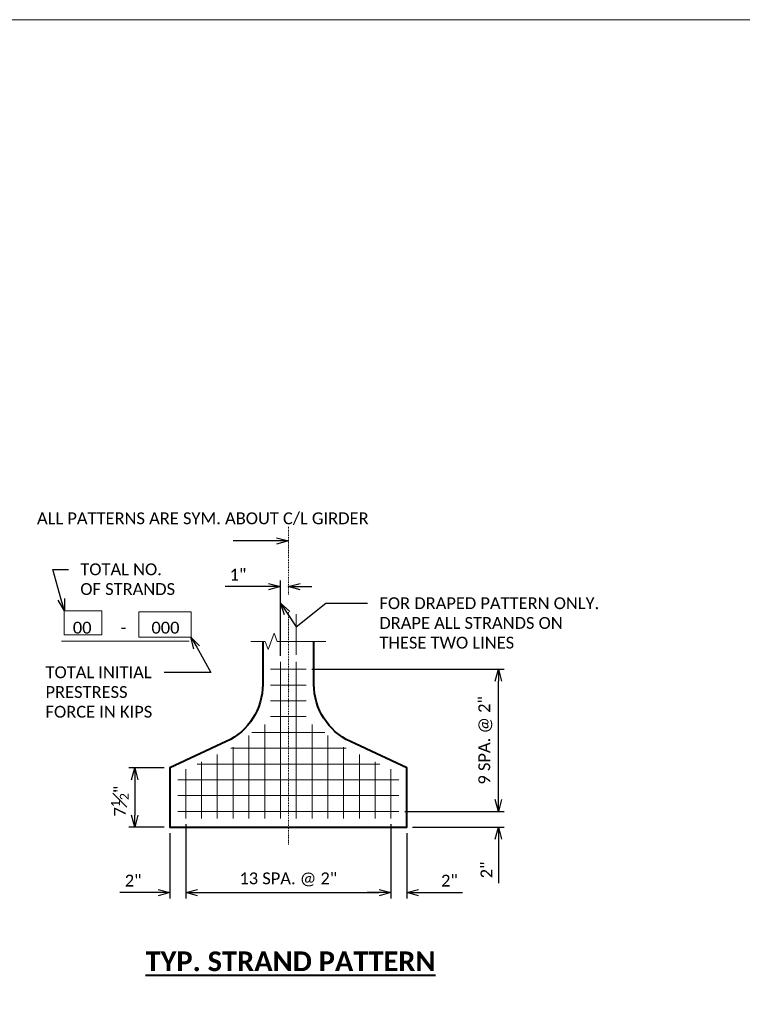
# Model space of a CAD drawing. Extents: x -388 to 987, y 70 to 322.
# Tile 15 of 16: x 424 to 516, y 197 to 322. Entities that reach past the tile are written whole.
import ezdxf
from ezdxf import colors
from ezdxf.entities.mleader import LeaderData, LeaderLine
from ezdxf.enums import TextEntityAlignment as Align
from ezdxf.math import Vec2, Vec3

# ---------------------------------------------------------------- set-up
doc = ezdxf.new("R2010")
doc.units = 0
doc.header["$MEASUREMENT"] = 0
doc.linetypes.add('Wisdot4', pattern=[0.28125, 0.125, -0.0625, 0.03125, -0.0625])
for name, color, linetype, lineweight in [('B_ANNO_BREAK', 7, 'Continuous', 18), ('B_ANNO_DIM', 7, 'Continuous', 18), ('B_ANNO_TEXT', 7, 'Continuous', 18), ('B_ANNO_TEXT_TITLE', 7, 'Continuous', 40), ('B_CNTR_GIRD', 2, 'Wisdot4', 18), ('B_CONC_GIRD', 50, 'Continuous', 40), ('B_DETAIL', 7, 'Continuous', 18)]:
    doc.layers.add(name, color=color, linetype=linetype, lineweight=lineweight)
doc.layers.add('B_ANNO_NOPLOT', color=47, linetype='Continuous', lineweight=18, plot=False)
doc.styles.add('Annotative', font='calibri.ttf', dxfattribs={"height": 0.0625})
doc.styles.get("Standard").update_dxf_attribs({"font": 'calibri.ttf'})
doc.styles.add('Title', font='calibrib.ttf', dxfattribs={"height": 0.125})
doc.dimstyles.new('Annotative', dxfattribs={"dimscale": 0, "dimtxt": 0.0625, "dimasz": 0.0625, "dimexe": 0.03125, "dimexo": 0.03125, "dimgap": 0.03125, "dimtad": 1, "dimdec": 3, "dimzin": 3, "dimdsep": 46, "dimlunit": 4, "dimtxsty": 'Standard', "dimblk": 'OPEN30', "dimcen": 0.03125, "dimaunit": 1, "dimadec": 0, "dimazin": 3, "dimtfac": 0.75, "dimtdec": 3, "dimtofl": 0, "dimtmove": 0, "dimatfit": 3, "dimldrblk": 'OPEN30', "dimfxl": 1, "dimtfill": 1, "dimfrac": 1, "dimtolj": 1, "dimtzin": 0, "dimarcsym": 0})

# ---------------------------------------------------------------- blocks, each defined once
blk = doc.blocks.new('_Open30')
at = {"color": 0, "linetype": 'ByBlock', "lineweight": -2}
for p, q in [((-1, 0.268), (0, 0)), ((0, 0), (-1, -0.268)), ((0, 0), (-1, 0))]:
    blk.add_line(p, q, dxfattribs=at)
blk = doc.blocks.new('*D63')
at = {"layer": 'B_ANNO_DIM', "color": 0, "lineweight": -2, "transparency": 16777216}
for p, q in [((188.54, 171.4), (188.54, 180.93)), ((187.04, 180.18), (181.53, 180.18)), ((191.04, 180.18), (192.54, 180.18))]:
    blk.add_line(p, q, dxfattribs=at)
at = {"layer": 'Defpoints', "color": 0, "transparency": 16777216}
for p in [(189.54, 180.18), (189.54, 180.18), (188.54, 170.65)]:
    blk.add_point(p, dxfattribs=at)
at = {"layer": 'B_ANNO_DIM', "color": 0, "lineweight": -2, "transparency": 16777216, "xscale": 1.5, "yscale": 1.5, "zscale": 1.5}
blk.add_blockref('_Open30', (188.54, 180.18), dxfattribs=at)
at = {"layer": 'B_ANNO_DIM', "color": 0, "lineweight": -2, "transparency": 16777216, "xscale": 1.5, "yscale": 1.5, "zscale": 1.5, "rotation": 180}
blk.add_blockref('_Open30', (189.54, 180.18), dxfattribs=at)
at = {"layer": 'B_ANNO_DIM', "color": 0, "transparency": 16777216, "insert": (183.16, 181.68), "char_height": 1.5, "attachment_point": 5, "bg_fill": 3, "box_fill_scale": 1.25, "bg_fill_color": 256, "bg_fill_true_color": 13158600, "bg_fill_transparency": 0}
blk.add_mtext('\\A1;1"', dxfattribs=at)
blk = doc.blocks.new('*D62')
at = {"layer": 'B_ANNO_DIM', "color": 0, "lineweight": -2, "transparency": 16777216}
for p, q in [((173.79, 157.19), (169.34, 157.19)), ((170.09, 155.69), (170.09, 151.19)), ((173.79, 149.69), (169.34, 149.69))]:
    blk.add_line(p, q, dxfattribs=at)
at = {"layer": 'Defpoints', "color": 0, "transparency": 16777216}
for p in [(174.54, 157.19), (174.54, 149.69)]:
    blk.add_point(p, dxfattribs=at)
at = {"layer": 'B_ANNO_DIM', "color": 0, "lineweight": -2, "transparency": 16777216, "xscale": 1.5, "yscale": 1.5, "zscale": 1.5}
for p, rotation in [((170.09, 157.19), 90), ((170.09, 149.69), 270)]:
    blk.add_blockref('_Open30', p, dxfattribs=dict(at, rotation=rotation))
at = {"layer": 'B_ANNO_DIM', "color": 0, "transparency": 16777216, "insert": (168.2, 152.99), "char_height": 1.5, "attachment_point": 5, "rotation": 90, "bg_fill": 3, "box_fill_scale": 1.25, "bg_fill_color": 256, "bg_fill_true_color": 13158600, "bg_fill_transparency": 0}
blk.add_mtext('\\A1;7{\\H0.75x;\\S1#2;}"', dxfattribs=at)
at = {"layer": 'Defpoints', "color": 0, "transparency": 16777216}
blk.add_point((170.09, 149.69), dxfattribs=at)
blk = doc.blocks.new('*D61')
at = {"layer": 'B_ANNO_DIM', "color": 0, "lineweight": -2, "transparency": 16777216}
for p, q in [((176.54, 150.05), (176.54, 140.66)), ((174.54, 148.94), (174.54, 140.66)), ((173.04, 141.41), (168.21, 141.41)), ((178.04, 141.41), (179.54, 141.41))]:
    blk.add_line(p, q, dxfattribs=at)
at = {"layer": 'Defpoints', "color": 0, "transparency": 16777216}
for p in [(176.54, 150.8), (174.54, 149.69), (174.54, 141.41)]:
    blk.add_point(p, dxfattribs=at)
at = {"layer": 'B_ANNO_DIM', "color": 0, "lineweight": -2, "transparency": 16777216, "xscale": 1.5, "yscale": 1.5, "zscale": 1.5}
blk.add_blockref('_Open30', (174.54, 141.41), dxfattribs=at)
at = {"layer": 'B_ANNO_DIM', "color": 0, "lineweight": -2, "transparency": 16777216, "xscale": 1.5, "yscale": 1.5, "zscale": 1.5, "rotation": 180}
blk.add_blockref('_Open30', (176.54, 141.41), dxfattribs=at)
at = {"layer": 'B_ANNO_DIM', "color": 0, "transparency": 16777216, "insert": (169.88, 142.92), "char_height": 1.5, "attachment_point": 5, "bg_fill": 3, "box_fill_scale": 1.25, "bg_fill_color": 256, "bg_fill_true_color": 13158600, "bg_fill_transparency": 0}
blk.add_mtext('\\A1;2"', dxfattribs=at)
blk = doc.blocks.new('*D60')
at = {"layer": 'B_ANNO_DIM', "color": 0, "lineweight": -2, "transparency": 16777216}
for p, q in [((176.54, 150.05), (176.54, 140.66)), ((202.54, 150.05), (202.54, 140.66)), ((178.04, 141.41), (201.04, 141.41))]:
    blk.add_line(p, q, dxfattribs=at)
at = {"layer": 'Defpoints', "color": 0, "transparency": 16777216}
for p in [(176.54, 150.8), (202.54, 150.8), (202.54, 141.41)]:
    blk.add_point(p, dxfattribs=at)
at = {"layer": 'B_ANNO_DIM', "color": 0, "lineweight": -2, "transparency": 16777216, "xscale": 1.5, "yscale": 1.5, "zscale": 1.5, "rotation": 180}
blk.add_blockref('_Open30', (176.54, 141.41), dxfattribs=at)
at = {"layer": 'B_ANNO_DIM', "color": 0, "lineweight": -2, "transparency": 16777216, "xscale": 1.5, "yscale": 1.5, "zscale": 1.5}
blk.add_blockref('_Open30', (202.54, 141.41), dxfattribs=at)
at = {"layer": 'B_ANNO_DIM', "color": 0, "transparency": 16777216, "insert": (189.54, 143.07), "char_height": 1.5, "attachment_point": 5, "bg_fill": 3, "box_fill_scale": 1.25, "bg_fill_color": 256, "bg_fill_true_color": 13158600, "bg_fill_transparency": 0}
blk.add_mtext('\\A1;13 SPA. @ 2"', dxfattribs=at)
blk = doc.blocks.new('*D59')
at = {"layer": 'B_ANNO_DIM', "color": 0, "lineweight": -2, "transparency": 16777216}
for p, q in [((202.54, 150.05), (202.54, 140.66)), ((204.54, 148.94), (204.54, 140.66)), ((201.04, 141.41), (199.54, 141.41)), ((206.04, 141.41), (211.63, 141.41))]:
    blk.add_line(p, q, dxfattribs=at)
at = {"layer": 'Defpoints', "color": 0, "transparency": 16777216}
for p in [(202.54, 150.8), (204.54, 149.69), (202.54, 141.41)]:
    blk.add_point(p, dxfattribs=at)
at = {"layer": 'B_ANNO_DIM', "color": 0, "lineweight": -2, "transparency": 16777216, "xscale": 1.5, "yscale": 1.5, "zscale": 1.5}
blk.add_blockref('_Open30', (202.54, 141.41), dxfattribs=at)
at = {"layer": 'B_ANNO_DIM', "color": 0, "lineweight": -2, "transparency": 16777216, "xscale": 1.5, "yscale": 1.5, "zscale": 1.5, "rotation": 180}
blk.add_blockref('_Open30', (204.54, 141.41), dxfattribs=at)
at = {"layer": 'B_ANNO_DIM', "color": 0, "transparency": 16777216, "insert": (209.96, 142.92), "char_height": 1.5, "attachment_point": 5, "bg_fill": 3, "box_fill_scale": 1.25, "bg_fill_color": 256, "bg_fill_true_color": 13158600, "bg_fill_transparency": 0}
blk.add_mtext('\\A1;2"', dxfattribs=at)
blk = doc.blocks.new('*D58')
at = {"layer": 'B_ANNO_DIM', "color": 0, "lineweight": -2, "transparency": 16777216}
for p, q in [((216.16, 153.19), (216.16, 154.69)), ((204.29, 151.69), (216.91, 151.69)), ((205.29, 149.69), (216.91, 149.69)), ((216.16, 148.19), (216.16, 142.61))]:
    blk.add_line(p, q, dxfattribs=at)
at = {"layer": 'Defpoints', "color": 0, "transparency": 16777216}
for p in [(203.54, 151.69), (216.16, 151.69), (204.54, 149.69)]:
    blk.add_point(p, dxfattribs=at)
at = {"layer": 'B_ANNO_DIM', "color": 0, "lineweight": -2, "transparency": 16777216, "xscale": 1.5, "yscale": 1.5, "zscale": 1.5}
for p, rotation in [((216.16, 151.69), 270), ((216.16, 149.69), 90)]:
    blk.add_blockref('_Open30', p, dxfattribs=dict(at, rotation=rotation))
at = {"layer": 'B_ANNO_DIM', "color": 0, "transparency": 16777216, "insert": (214.65, 144.27), "char_height": 1.5, "attachment_point": 5, "rotation": 90, "bg_fill": 3, "box_fill_scale": 1.25, "bg_fill_color": 256, "bg_fill_true_color": 13158600, "bg_fill_transparency": 0}
blk.add_mtext('\\A1;2"', dxfattribs=at)
blk = doc.blocks.new('*D57')
at = {"layer": 'B_ANNO_DIM', "color": 0, "lineweight": -2, "transparency": 16777216}
for p, q in [((192.54, 169.69), (216.91, 169.69)), ((216.16, 153.19), (216.16, 168.19)), ((204.29, 151.69), (216.91, 151.69))]:
    blk.add_line(p, q, dxfattribs=at)
at = {"layer": 'Defpoints', "color": 0, "transparency": 16777216}
for p in [(191.79, 169.69), (216.16, 169.69), (203.54, 151.69)]:
    blk.add_point(p, dxfattribs=at)
at = {"layer": 'B_ANNO_DIM', "color": 0, "lineweight": -2, "transparency": 16777216, "xscale": 1.5, "yscale": 1.5, "zscale": 1.5}
for p, rotation in [((216.16, 169.69), 90), ((216.16, 151.69), 270)]:
    blk.add_blockref('_Open30', p, dxfattribs=dict(at, rotation=rotation))
at = {"layer": 'B_ANNO_DIM', "color": 0, "transparency": 16777216, "insert": (214.5, 160.69), "char_height": 1.5, "attachment_point": 5, "rotation": 90, "bg_fill": 3, "box_fill_scale": 1.25, "bg_fill_color": 256, "bg_fill_true_color": 13158600, "bg_fill_transparency": 0}
blk.add_mtext('\\A1;9 SPA. @ 2"', dxfattribs=at)
blk = doc.blocks.new('INS_G36W_BASE2')
at = {"layer": 'B_ANNO_DIM', "transparency": 33554687}
for p, q in [((190.544, 171.5359), (190.544, 176.6659)), ((176.8235, 169.305), (179.7249, 169.305))]:
    blk.add_line(p, q, dxfattribs=at)
at = {"layer": 'B_ANNO_TEXT', "transparency": 33554687}
blk.add_line((160.8193, 173.2699), (176.9559, 173.2699), dxfattribs=at)
at = {"layer": 'B_ANNO_TEXT', "transparency": 33554687, "flags": 128}
for points in [[(161.1358, 177.0945), (161.1358, 174.0589), (165.929, 174.0589), (165.929, 177.0945), (161.1358, 177.0945)], [(170.6004, 176.9798), (170.6004, 173.7844), (177.2308, 173.7844), (177.2308, 176.9798), (170.6004, 176.9798)]]:
    blk.add_lwpolyline(points, dxfattribs=at)
at = {"layer": 'B_CNTR_GIRD', "transparency": 33554687}
for p, q in [((189.5439, 187.7607), (189.5439, 179.1919)), ((189.5439, 176.9449), (189.5439, 147.4515))]:
    blk.add_line(p, q, dxfattribs=at)
at = {"layer": 'B_CONC_GIRD', "transparency": 33554687}
blk.add_lwpolyline([(186.2938, 173.2317), (186.2938, 167.7814, -0.29141545), (181.6839, 160.5315), (174.5439, 157.1914), (174.5439, 149.6918), (204.5439, 149.6918), (204.5439, 157.1914), (197.4039, 160.5315, -0.29101669), (192.7937, 167.7814), (192.7937, 173.2317)], format="xyb", dxfattribs=at)
at = {"layer": 'B_DETAIL', "transparency": 33554687}
for p, q in [((187.2943, 169.6924), (191.7932, 169.6924)), ((188.5438, 170.6539), (188.5438, 150.8014)), ((190.5437, 170.6539), (190.5437, 150.8014)), ((187.2943, 167.6922), (191.7932, 167.6922)), ((187.2943, 165.6919), (191.7932, 165.6919)), ((187.2943, 163.6917), (191.7932, 163.6917)), ((186.5439, 162.6915), (186.5439, 150.8014)), ((192.5439, 162.6915), (192.5439, 150.8014)), ((184.5437, 161.3014), (184.5437, 150.8014)), ((184.9239, 161.6914), (194.1639, 161.6914)), ((194.5438, 161.3014), (194.5438, 150.8014)), ((182.2438, 159.6915), (196.8538, 159.6915)), ((182.5438, 159.8415), (182.5438, 150.8014)), ((196.5437, 159.8415), (196.5437, 150.8014)), ((180.5439, 158.8917), (180.5439, 150.8014)), ((198.5439, 158.8917), (198.5439, 150.8014)), ((177.9737, 157.6917), (201.1239, 157.6917)), ((178.5437, 157.9617), (178.5437, 150.8014)), ((200.5438, 157.9617), (200.5438, 150.8014)), ((176.5438, 157.0215), (176.5438, 150.8014)), ((202.5437, 157.0215), (202.5437, 150.8014)), ((175.544, 155.6914), (203.5438, 155.6914)), ((175.544, 153.6915), (203.5438, 153.6915)), ((175.544, 151.6917), (203.5438, 151.6917))]:
    blk.add_line(p, q, dxfattribs=at)
at = {"layer": 'B_ANNO_TEXT', "transparency": 33554687, "insert": (162.2379, 174.2018), "char_height": 1.500001, "attachment_point": 7, "line_spacing_factor": 0.8, "style": 'Annotative'}
blk.add_mtext('00       -      000', dxfattribs=at)
at = {"layer": 'B_ANNO_TEXT', "transparency": 33554687, "style": 'Annotative'}
blk.add_attdef('HAU', text='', height=1.5, dxfattribs=at).set_placement((312.9622, 153.7281, 0.8422), align=Align.MIDDLE_CENTER)
at = {"layer": 'B_ANNO_TEXT_TITLE', "transparency": 33554687, "insert": (189.8213, 133.9452), "char_height": 2.4996, "attachment_point": 2, "line_spacing_factor": 0.8, "style": 'Title'}
blk.add_mtext('{\\LTYP. STRAND PATTERN}', dxfattribs=at)
at = {"layer": 'B_ANNO_DIM', "transparency": 33554687}
ml = blk.add_multileader_mtext('Standard', dxfattribs=at)
ml.set_content('ALL PATTERNS ARE SYM. ABOUT C/L GIRDER', color=256)
ml.set_leader_properties()
ml.set_arrow_properties(name='OPEN30')
ml.build(insert=Vec2(0, 0))
ml.multileader.update_dxf_attribs({"text_right_attachment_type": 3, "dogleg_length": 0.125, "arrow_head_size": 1.5, "scale": 24})
ctx = ml.context
ctx.base_point, ctx.scale, ctx.char_height, ctx.arrow_head_size, ctx.landing_gap_size, ctx.plane_origin = Vec3(156.1932, 188.6628, 0.8422), 24, 1.5, 1.5, 1.5, Vec3(189.5439, 185.9517, 0.8422)
ctx.right_attachment = 3
notes = []
notes.append((ctx, [(0, (1, 1, 0), (183.815, 185.9517, 0.8422), (-1, 0), 1.2818, [(0, [(189.5439, 185.9517, 0.8422)], 0, [])])]))
ctx.mtext.insert, ctx.mtext.width, ctx.mtext.flow_direction = Vec3(157.6932, 189.5749, 0.8422), 23.354178, 5
ml = blk.add_multileader_mtext('Standard', dxfattribs=at)
ml.set_content('TOTAL NO.\\POF STRANDS', color=256)
ml.set_leader_properties()
ml.set_arrow_properties(name='OPEN30')
ml.build(insert=Vec2(0, 0))
ml.multileader.update_dxf_attribs({"dogleg_length": 0.125, "arrow_head_size": 1.5, "scale": 24})
ctx = ml.context
ctx.base_point, ctx.scale, ctx.char_height, ctx.arrow_head_size, ctx.landing_gap_size, ctx.plane_origin = Vec3(161.6812, 182.352, 0.8422), 24, 1.5, 1.5, 1.5, Vec3(161.1722, 177.0945, 0.8422)
notes.append((ctx, [(0, (1, 1, 0), (159.7205, 182.352, 0.8422), (1, 0), 1.9606, [(0, [(161.1722, 177.0945, 0.8422), (159.7205, 182.352, 0.8422)], 0, [])])]))
ctx.mtext.insert, ctx.mtext.flow_direction = Vec3(163.1812, 183.113, 0.8422), 5
ml = blk.add_multileader_mtext('Standard', dxfattribs=at)
ml.set_content('FOR DRAPED PATTERN ONLY.\\PDRAPE ALL STRANDS ON\\PTHESE TWO LINES', color=256)
ml.set_leader_properties()
ml.set_arrow_properties(name='OPEN30')
ml.build(insert=Vec2(0, 0))
ml.multileader.update_dxf_attribs({"dogleg_length": 0.125, "arrow_head_size": 1.5, "scale": 24})
ctx = ml.context
ctx.base_point, ctx.scale, ctx.char_height, ctx.arrow_head_size, ctx.landing_gap_size, ctx.plane_origin = Vec3(199.5838, 178.0579, 0.8422), 24, 1.5, 1.5, 1.5, Vec3(188.5438, 178.0579, 0.8422)
notes.append((ctx, [(0, (1, 1, 0), (196.5838, 178.0579, 0.8422), (1, 0), 3, [(1, [(188.5438, 178.0579, 0.8422), (190.544, 175.065, 0.8422), (194.2888, 178.0579, 0.8422)], 0, [])])]))
ctx.mtext.insert, ctx.mtext.flow_direction = Vec3(201.0838, 178.8189, 0.8422), 5
ml = blk.add_multileader_mtext('Standard', dxfattribs=at)
ml.set_content('TOTAL INITIAL\\PPRESTRESS\\PFORCE IN KIPS', color=256)
ml.set_leader_properties()
ml.set_arrow_properties(name='OPEN30')
ml.build(insert=Vec2(0, 0))
ml.multileader.update_dxf_attribs({"dogleg_length": 0.125, "arrow_head_size": 1.5, "scale": 24})
ctx = ml.context
ctx.base_point, ctx.scale, ctx.char_height, ctx.arrow_head_size, ctx.landing_gap_size, ctx.plane_origin = Vec3(157.2751, 169.305, 0.8422), 24, 1.5, 1.5, 1.5, Vec3(177.1925, 173.7844, 0.8422)
notes.append((ctx, [(0, (1, 1, 0), (176.8235, 169.305, 0.8422), (-1, 0), 3, [(0, [(177.1925, 173.7844, 0.8422), (179.7249, 169.305, 0.8422)], 0, [])])]))
ctx.mtext.insert, ctx.mtext.flow_direction = Vec3(158.7751, 170.066, 0.8422), 5
for ctx, leaders in notes:
    for number, flags, end, landing, length, lines in leaders:
        leader = LeaderData()
        leader.index, (leader.has_last_leader_line, leader.has_dogleg_vector, leader.attachment_direction) = number, flags
        leader.last_leader_point, leader.dogleg_vector, leader.dogleg_length = Vec3(end), Vec3(landing), length
        for number, points, colour, breaks in lines:
            line = LeaderLine()
            line.index, line.vertices, line.color, line.breaks = number, Vec3.list(points), colors.encode_raw_color(colour), breaks
            leader.lines.append(line)
        ctx.leaders.append(leader)
dim = blk.add_linear_dim(base=(189.5439, 180.1759), p1=(188.5438, 170.6539), p2=(189.5439, 180.1759), dimstyle='Annotative', dxfattribs=at)
dim.commit()
dim.dimension.update_dxf_attribs({"geometry": '*D63', "text_midpoint": (183.1611, 180.1759), "dimtype": 128})
dim = blk.add_linear_dim(base=(170.0858, 149.6918), p1=(174.5439, 157.1914), p2=(174.5439, 149.6918), angle=90, dimstyle='Annotative', dxfattribs=at)
dim.commit()
dim.dimension.update_dxf_attribs({"geometry": '*D62', "text_midpoint": (170.0858, 152.9866), "dimtype": 128})
at = {"layer": 'B_ANNO_BREAK', "transparency": 33554687, "flags": 128}
blk.add_lwpolyline([(184.7938, 173.2317), (186.6187, 173.2317), (186.9937, 172.2014), (187.7437, 174.262), (188.1187, 173.2317), (194.2937, 173.2317)], dxfattribs=at)
at = {"layer": 'B_ANNO_DIM', "transparency": 33554687}
dim = blk.add_linear_dim(base=(174.5439, 141.412), p1=(176.5438, 150.8014), p2=(174.5439, 149.6918), dimstyle='Annotative', dxfattribs=at)
dim.commit()
dim.dimension.update_dxf_attribs({"geometry": '*D61', "text_midpoint": (169.8766, 142.9195)})
dim = blk.add_linear_dim(base=(202.5437, 141.412), p1=(176.5438, 150.8014), p2=(202.5437, 150.8014), text='13 SPA. @ 2"', dimstyle='Annotative', dxfattribs=at)
dim.commit()
dim.dimension.update_dxf_attribs({"geometry": '*D60', "text_midpoint": (189.5437, 143.0672)})
dim = blk.add_linear_dim(base=(202.5437, 141.412), p1=(204.5439, 149.6918), p2=(202.5437, 150.8014), dimstyle='Annotative', dxfattribs=at)
dim.commit()
dim.dimension.update_dxf_attribs({"geometry": '*D59', "text_midpoint": (209.9612, 141.412), "dimtype": 128})
dim = blk.add_linear_dim(base=(216.1564, 151.6917), p1=(204.5439, 149.6918), p2=(203.5438, 151.6917), angle=90, dimstyle='Annotative', dxfattribs=at)
dim.commit()
dim.dimension.update_dxf_attribs({"geometry": '*D58', "text_midpoint": (216.1564, 144.2745), "dimtype": 128})
dim = blk.add_linear_dim(base=(216.1564, 169.6924), p1=(203.5438, 151.6917), p2=(191.7932, 169.6924), angle=90, text='9 SPA. @ 2"', dimstyle='Annotative', dxfattribs=at)
dim.commit()
dim.dimension.update_dxf_attribs({"geometry": '*D57', "text_midpoint": (214.5012, 160.692)})
at = {"layer": 'B_ANNO_NOPLOT', "transparency": 33554687, "flags": 128}
blk.add_lwpolyline([(0, 252), (323.9277, 252), (323.9277, 238.8552), (378, 238.8552), (378, 40.4996), (316.5708, 40.4996), (316.5708, 0), (0, 0), (0, 252)], dxfattribs=at)

msp = doc.modelspace()

# ---------------------------------------------------------------- block references
at = {"transparency": 33554687}
msp.add_blockref('INS_G36W_BASE2', (268.69, 70.01), dxfattribs=at)

doc.saveas('drawing.dxf')
